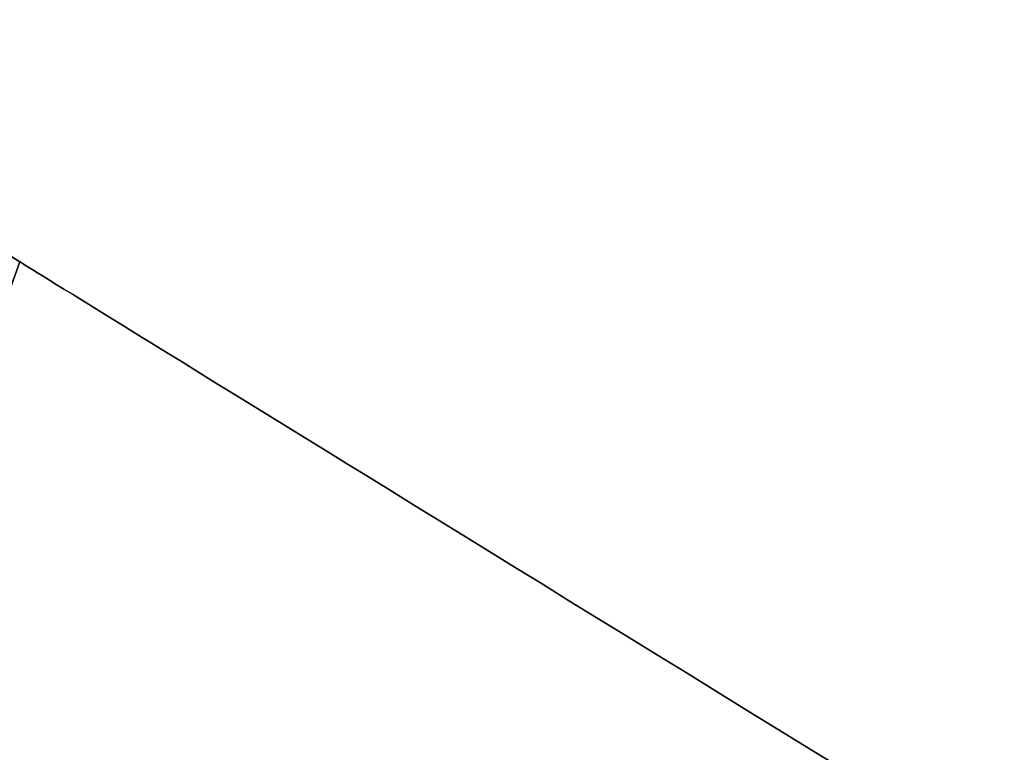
# Model space of a CAD drawing. Header units: millimetres. Extents: x -1645 to 131, y -134 to 129.
# Tile 93 of 205: x -12.1376 to -12.1059, y -22.282 to -22.2584. Entities that reach past the tile are written whole.
import ezdxf

# ---------------------------------------------------------------- set-up
doc = ezdxf.new("R2010")
doc.units = ezdxf.units.MM
doc.layers.add('IGES level 26', color=7, linetype='Continuous', true_color=0x7e7e7e)
doc.layers.add('IGES level 3', color=7, linetype='Continuous', true_color=0xcbd2ee)

# ---------------------------------------------------------------- blocks, each defined once
blk = doc.blocks.new('29913 DOME S')
at = {"layer": 'IGES level 26', "extrusion": (0, 0, -1)}
for centre, radius, start, end in [((-53.417125, 96.734544, -205.46953), 23.1, 301.6978022, 305.4939301), ((-42.468392, 76.649699, -205.469529), 1.264498, 290.595866, 19.911234), ((-42.468392, 76.649699, -212.469529), 1.264498, 290.595866, 19.911234), ((-42.468392, 76.649699, -208.969529), 1.264498, 290.595866, 19.911234)]:
    blk.add_arc(centre, radius, start, end, dxfattribs=at)
at = {"layer": 'IGES level 26'}
for centre, radius, start, end in [((53.417125, 96.734544, 205.469529), 23.1, 234.50607, 238.3021978), ((42.468392, 76.649699, 205.469529), 1.264498, 160.088766, 249.404134), ((42.468392, 76.649699, 212.469529), 1.264498, 160.088766, 249.404134)]:
    blk.add_arc(centre, radius, start, end, dxfattribs=at)
for points, knots in [([(41.279484, 77.080342, 212.469529), (41.279484, 77.080342, 212.579365), (41.295656, 77.07033, 212.690715), (41.326679, 77.051274, 212.79434), (41.357698, 77.032221, 212.89795), (41.404411, 77.003619, 212.996681), (41.463032, 76.968167, 213.082512), (41.521909, 76.93256, 213.168717), (41.594392, 76.8891, 213.244239), (41.67463, 76.841736, 213.303265), (41.755939, 76.79374, 213.363079), (41.847331, 76.740504, 213.407433), (41.941523, 76.686588, 213.434145), (42.037603, 76.63159, 213.461393), (42.138239, 76.574938, 213.469529), (42.238011, 76.519762, 213.469529)], [23.346989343, 23.346989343, 23.346989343, 23.346989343, 23.347318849, 23.347318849, 23.347318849, 23.347648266, 23.347648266, 23.347648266, 23.347979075, 23.347979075, 23.347979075, 23.348314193, 23.348314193, 23.348314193, 23.348654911, 23.348654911, 23.348654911, 23.348654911]), ([(42.238011, 76.519762, 213.469529), (42.138239, 76.574938, 213.469529), (42.037603, 76.63159, 213.461393), (41.941523, 76.686588, 213.434145), (41.847331, 76.740504, 213.407433), (41.755939, 76.79374, 213.363079), (41.67463, 76.841736, 213.303265), (41.594392, 76.8891, 213.244239), (41.521909, 76.93256, 213.168717), (41.463032, 76.968167, 213.082512), (41.404411, 77.003619, 212.996681), (41.357698, 77.032221, 212.89795), (41.326679, 77.051274, 212.79434), (41.295656, 77.07033, 212.690715), (41.279484, 77.080342, 212.579365), (41.279484, 77.080342, 212.469529)], [3.827440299, 3.827440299, 3.827440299, 3.827440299, 3.827782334, 3.827782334, 3.827782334, 3.828118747, 3.828118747, 3.828118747, 3.828450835, 3.828450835, 3.828450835, 3.828781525, 3.828781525, 3.828781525, 3.829112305, 3.829112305, 3.829112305, 3.829112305])]:
    blk.add_open_spline(points, degree=3, knots=knots, dxfattribs=at)
blk.add_open_spline([(41.279484, 77.080342, 212.469529), (41.279484, 77.080342, 205.469529)], degree=1, dxfattribs=at)

msp = doc.modelspace()

# ---------------------------------------------------------------- block references
at = {"layer": 'IGES level 3'}
msp.add_blockref('29913 DOME S', (-53.417125, -99.346555), dxfattribs=at)

doc.saveas('drawing.dxf')
